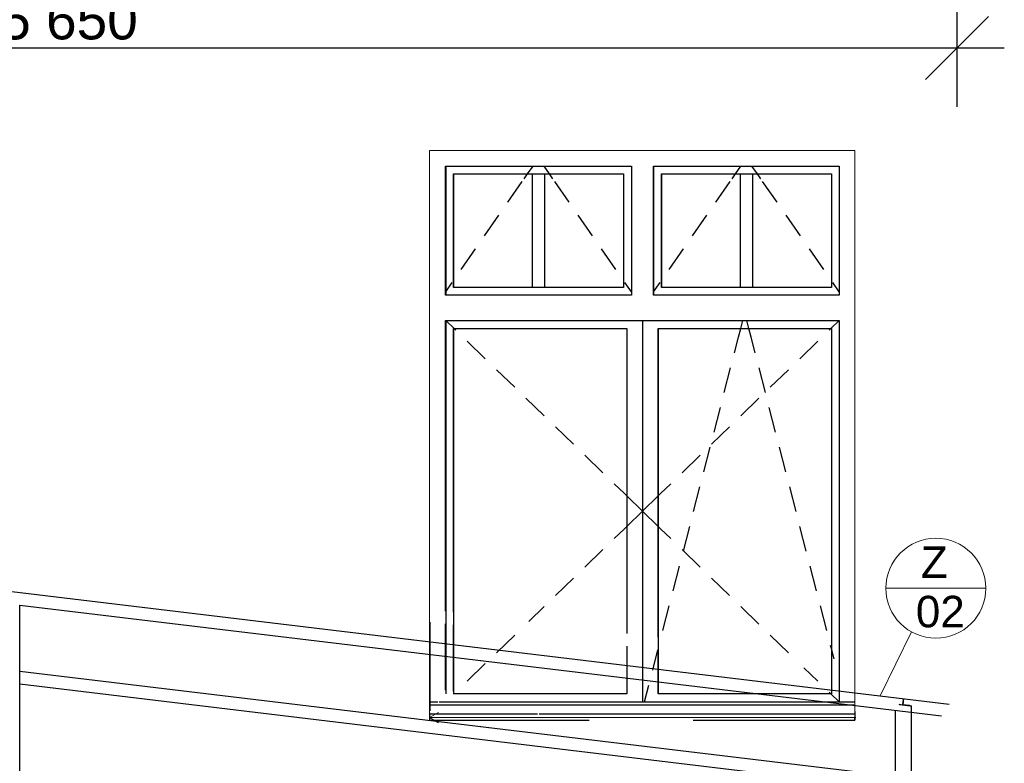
# Model space of a CAD drawing. Header units: millimetres. Extents: x 126830 to 197420, y -10585 to 21156.
# Tile 14 of 100: x 142845 to 145971, y 8719 to 11079. Entities that reach past the tile are written whole.
import ezdxf

# ---------------------------------------------------------------- set-up
doc = ezdxf.new("R2010")
doc.units = ezdxf.units.MM
doc.header["$MEASUREMENT"] = 0
for name, color, linetype in [('Nové_0', 7, 'Continuous'), ('Nové_Konstrukce - nosné', 7, 'Continuous'), ('Nové_Kóty - SP', 7, 'Continuous'), ('Popis', 7, 'Continuous'), ('Popis_CZ', 7, 'Continuous'), ('Situace - terén', 7, 'Continuous')]:
    doc.layers.add(name, color=color, linetype=linetype)
doc.styles.add('GENEROVANÝ_STYL_1', font='txt')
doc.styles.add('GENEROVANÝ_STYL_2', font='txt')
doc.dimstyles.new('GENEROVANÝ_STYL__3', dxfattribs={"dimtxt": 125, "dimasz": 190, "dimexe": 0.18, "dimexo": 300, "dimgap": 0, "dimtad": 1, "dimtih": 1, "dimtoh": 1, "dimdec": 0, "dimzin": 0, "dimdsep": 46, "dimtxsty": 'GENEROVANÝ_STYL_2', "dimblk": 'ARROWHEAD_6', "dimblk1": 'ARROWHEAD_6', "dimblk2": 'ARROWHEAD_6', "dimcen": 0.09, "dimclrd": 1, "dimclre": 1, "dimclrt": 1, "dimazin": 0, "dimtfac": 1, "dimtdec": 4, "dimtmove": 0, "dimatfit": 3, "dimfxl": 1, "dimtolj": 1, "dimtzin": 0, "dimarcsym": 0})

# ---------------------------------------------------------------- blocks, each defined once
blk = doc.blocks.new('Čára_10_1', base_point=(144146.3, 8864.6))
at = {"layer": 'Popis', "color": 7, "linetype": 'Continuous', "lineweight": 13}
for q in [(144175, 8881.1), (145499.9, 8864.6), (144175, 8848)]:
    blk.add_line((144146.3, 8864.6), q, dxfattribs=at)
blk = doc.blocks.new('*D65')
at = {"layer": 'Nové_Kóty - SP', "color": 1, "linetype": 'Continuous', "lineweight": 25}
for p, q in [((140171.4, 10802.4), (140171.4, 11289.9)), ((145821.3, 10802.4), (145821.3, 11289.9)), ((140271.4, 11089.9), (140071.4, 10889.9)), ((145721.3, 10889.9), (145921.3, 11089.9)), ((140021.4, 10989.9), (140171.4, 10989.9)), ((140171.4, 10989.9), (145821.3, 10989.9)), ((145821.3, 10989.9), (145971.3, 10989.9))]:
    blk.add_line(p, q, dxfattribs=at)
at = {"layer": 'Nové_Kóty - SP', "color": 1, "lineweight": 25, "insert": (142782.6, 11014.9), "char_height": 125, "attachment_point": 7, "style": 'GENEROVANÝ_STYL_2'}
blk.add_mtext('\\A1;{\\pql;\\fArial|b0|i0|c0|p38;5\xa0650}', dxfattribs=at)
blk = doc.blocks.new('ARROWHEAD_6')
at = {"color": 0, "linetype": 'Continuous', "lineweight": 0}
for p, q in [((-0.5, -0.5), (0.5, 0.5)), ((0, 0), (-1, 0))]:
    blk.add_line(p, q, dxfattribs=at)

msp = doc.modelspace()

# ---------------------------------------------------------------- linework, layer by layer
at = {"layer": 'Nové_0', "color": 1, "linetype": 'Continuous', "lineweight": 25}
for p, q in [((142819.7, 9264.6), (145796.3, 8907.4)), ((142844.7, 8647.7), (142844.7, 9221.4)), ((142844.7, 9221.4), (145771.3, 8870.1)), ((142844.7, 9011.7), (145771.3, 8660.4)), ((142844.7, 8971.4), (145771.3, 8620.1)), ((145649.6, 8911.7), (145649.2, 8908.4)), ((145649.3, 8908.4), (145649.7, 8911.7)), ((145650, 8914.9), (145649.6, 8911.7)), ((145649.7, 8911.7), (145650.1, 8914.9)), ((145650.3, 8917.7), (145650, 8914.9)), ((145650.1, 8914.9), (145650.4, 8917.7)), ((145650.6, 8920.1), (145650.3, 8917.7)), ((145650.4, 8917.7), (145650.7, 8920.1)), ((145650.8, 8922.1), (145650.6, 8920.1)), ((145650.7, 8920.1), (145650.9, 8922.1)), ((145651, 8923.6), (145650.8, 8922.1)), ((145650.9, 8922.1), (145651.1, 8923.6)), ((145651.1, 8924.5), (145651, 8923.6)), ((145651.2, 8924.8), (145651.1, 8924.5)), ((145651.1, 8923.6), (145651.2, 8924.5)), ((145651.2, 8924.5), (145651.2, 8924.8)), ((145626.2, 8403.4), (145626.2, 8887.5)), ((145636.3, 8906.6), (145638.6, 8906.3)), ((145638.6, 8906.3), (145642.6, 8905.8)), ((145642.6, 8905.8), (145646.8, 8905.3)), ((145646.8, 8905.3), (145651.1, 8904.8)), ((145649.2, 8908.4), (145648.8, 8905.1)), ((145648.9, 8905.1), (145649.3, 8908.4)), ((145651.3, 8904.8), (145648.9, 8905.1)), ((145651.1, 8904.8), (145655.5, 8904.3)), ((145655.6, 8904.3), (145651.3, 8904.8)), ((145655.5, 8904.3), (145659.7, 8903.8)), ((145659.8, 8903.8), (145655.6, 8904.3)), ((145659.7, 8903.8), (145663.6, 8903.3)), ((145663.8, 8903.3), (145659.8, 8903.8)), ((145663.6, 8903.3), (145667.2, 8902.9)), ((145667.3, 8902.9), (145663.8, 8903.3)), ((145667.2, 8902.9), (145670.3, 8902.5)), ((145670.4, 8902.5), (145667.3, 8902.9)), ((145670.3, 8902.5), (145672.8, 8902.2)), ((145672.8, 8902.2), (145670.4, 8902.5)), ((145672.8, 8902.2), (145674.7, 8902)), ((145674.7, 8902), (145675.8, 8901.8)), ((145675.8, 8901.8), (145676.2, 8901.8)), ((145676.2, 8080.8), (145676.2, 8901.8))]:
    msp.add_line(p, q, dxfattribs=at)
at = {"layer": 'Nové_Konstrukce - nosné', "color": 1, "linetype": 'Continuous', "lineweight": 25}
for p, q in [((144197.2, 10204.6), (144197.2, 10614.6)), ((144197.2, 10614.6), (144787.2, 10614.6)), ((144197.3, 10614.6), (144197.3, 10204.6)), ((144457.5, 10589.6), (144474.9, 10614.6)), ((144527.1, 10589.6), (144509.7, 10614.6)), ((144787.2, 10614.6), (144787.2, 10204.6)), ((144857.2, 10204.6), (144857.2, 10614.6)), ((144857.2, 10614.6), (145447.2, 10614.6)), ((144857.3, 10614.6), (144857.3, 10204.6)), ((145117.5, 10589.6), (145134.9, 10614.6)), ((145187.1, 10589.6), (145169.7, 10614.6)), ((145447.2, 10614.6), (145447.2, 10204.6)), ((144222.3, 10229.6), (144222.3, 10589.6)), ((144222.3, 10589.6), (144762.3, 10589.6)), ((144222.3, 10589.6), (144222.3, 10229.6)), ((144446.6, 10573.9), (144457.5, 10589.6)), ((144472.3, 10589.6), (144472.3, 10229.6)), ((144512.3, 10229.6), (144512.3, 10589.6)), ((144538, 10573.9), (144527.1, 10589.6)), ((144762.3, 10589.6), (144762.3, 10229.6)), ((144882.3, 10229.6), (144882.3, 10589.6)), ((144882.3, 10589.6), (145422.3, 10589.6)), ((144882.3, 10589.6), (144882.3, 10229.6)), ((145106.6, 10573.9), (145117.5, 10589.6)), ((145132.3, 10589.6), (145132.3, 10229.6)), ((145172.3, 10229.6), (145172.3, 10589.6)), ((145198, 10573.9), (145187.1, 10589.6)), ((145422.3, 10589.6), (145422.3, 10229.6)), ((144395, 10499.7), (144440.7, 10565.4)), ((144589.6, 10499.7), (144543.9, 10565.4)), ((145055, 10499.7), (145100.7, 10565.4)), ((145249.6, 10499.7), (145203.9, 10565.4)), ((144320.8, 10393), (144366.4, 10458.7)), ((144663.8, 10393), (144618.1, 10458.7)), ((144980.7, 10393), (145026.4, 10458.7)), ((145323.8, 10393), (145278.1, 10458.7)), ((144246.5, 10286.3), (144292.2, 10351.9)), ((144738, 10286.3), (144692.3, 10351.9)), ((144906.5, 10286.3), (144952.2, 10351.9)), ((145398, 10286.3), (145352.3, 10351.9)), ((144197.3, 10215.5), (144218, 10245.2)), ((144762.3, 10229.6), (144222.3, 10229.6)), ((144787.2, 10215.6), (144766.6, 10245.2)), ((144857.3, 10215.5), (144878, 10245.2)), ((145422.3, 10229.6), (144882.3, 10229.6)), ((145447.2, 10215.6), (145426.6, 10245.2)), ((144787.2, 10204.6), (144197.2, 10204.6)), ((145447.2, 10204.6), (144857.2, 10204.6)), ((144197.2, 9201.8), (144197.2, 10124.6)), ((144197.2, 10124.6), (145447.2, 10124.6)), ((144197.3, 10124.6), (144197.3, 9161.5)), ((144198.1, 10124.6), (144223.9, 10099.6)), ((144222.3, 9198.7), (144222.3, 10099.6)), ((144222.3, 10099.6), (144772.3, 10099.6)), ((144222.3, 10099.6), (144222.3, 9158.4)), ((144223.9, 10099.6), (144229.7, 10093.9)), ((144772.3, 10099.6), (144772.3, 9131.6)), ((144822.3, 10124.6), (144822.3, 9085.3)), ((144872.3, 9119.5), (144872.3, 10099.6)), ((144872.3, 10099.6), (145422.3, 10099.6)), ((144872.3, 10099.6), (144872.3, 9119.4)), ((145127.3, 10072.1), (145134.4, 10099.6)), ((145134.4, 10099.6), (145140.8, 10124.6)), ((145160.2, 10099.6), (145153.7, 10124.6)), ((145167.3, 10072.1), (145160.2, 10099.6)), ((145420.7, 10099.6), (145414.8, 10093.9)), ((145446.5, 10124.6), (145420.7, 10099.6)), ((145422.3, 10099.6), (145422.3, 9052.4)), ((145447.2, 10124.6), (145447.2, 9049.4)), ((145114.5, 10022.5), (145127.3, 10072.1)), ((145180.1, 10022.5), (145167.3, 10072.1)), ((144265.6, 10059.1), (144323.1, 10003.4)), ((145378.9, 10059.1), (145321.5, 10003.4)), ((144359, 9968.6), (144416.4, 9912.9)), ((145082, 9896.6), (145102, 9974.1)), ((145212.5, 9896.6), (145192.5, 9974.1)), ((145285.6, 9968.6), (145228.1, 9912.9)), ((144452.3, 9878.1), (144509.8, 9822.4)), ((145192.2, 9878.1), (145134.8, 9822.4)), ((145049.6, 9770.7), (145069.5, 9848.2)), ((145245, 9770.7), (145225, 9848.2)), ((144545.7, 9787.7), (144603.1, 9732)), ((145098.9, 9787.7), (145041.4, 9732)), ((144639, 9697.2), (144696.5, 9641.5)), ((145005.5, 9697.2), (144948.1, 9641.5)), ((145017.1, 9644.8), (145037.1, 9722.3)), ((145277.5, 9644.8), (145257.5, 9722.3)), ((144732.4, 9606.7), (144764.8, 9575.2)), ((144912.2, 9606.7), (144879.7, 9575.2)), ((144764.8, 9575.2), (144772.3, 9568)), ((144772.3, 9568), (144822.3, 9519.6)), ((144872.3, 9568), (144822.3, 9519.6)), ((144879.7, 9575.2), (144872.3, 9568)), ((144984.6, 9519), (145004.6, 9596.4)), ((145309.9, 9519), (145289.9, 9596.4)), ((144772.3, 9471.1), (144822.3, 9519.6)), ((144872.3, 9471.1), (144822.3, 9519.6)), ((144732.4, 9432.4), (144764.8, 9463.9)), ((144764.8, 9463.9), (144772.3, 9471.1)), ((144879.7, 9463.9), (144872.3, 9471.1)), ((144912.2, 9432.4), (144879.7, 9463.9)), ((144952.1, 9393.1), (144972.1, 9470.5)), ((145342.4, 9393.1), (145322.4, 9470.5)), ((144639, 9341.9), (144696.5, 9397.6)), ((145005.5, 9341.9), (144948.1, 9397.6)), ((144919.7, 9267.2), (144939.7, 9344.7)), ((145374.9, 9267.2), (145354.9, 9344.7)), ((144545.7, 9251.5), (144603.1, 9307.1)), ((145098.9, 9251.5), (145041.4, 9307.1)), ((144461.2, 9169.6), (144509.8, 9216.7)), ((144887.2, 9141.3), (144907.2, 9218.8)), ((145192.2, 9161), (145134.8, 9216.7)), ((145407.3, 9141.3), (145387.4, 9218.8)), ((144147.2, 9167.6), (144147.2, 8914.6)), ((144197.2, 8951.8), (144197.2, 9161.5)), ((144197.3, 9161.5), (144197.3, 8939.6)), ((144222.3, 8948.7), (144222.3, 9158.4)), ((144222.3, 9158.4), (144222.3, 8939.2)), ((144359, 9070.5), (144416.4, 9126.2)), ((144872.3, 9119.7), (144872.3, 8939.6)), ((145285.6, 9070.5), (145228.1, 9126.2)), ((144772.3, 9091.3), (144772.3, 8939.6)), ((144822.3, 9085.3), (144822.3, 8914.6)), ((144854.7, 9015.4), (144871.2, 9079.3)), ((144872.3, 8939.6), (144872.3, 9079.2)), ((145422.3, 9083.4), (145419.8, 9092.9)), ((145430.5, 9051.4), (145422.3, 9083.4)), ((145422.3, 9056.4), (145422.3, 8939.6)), ((145447.2, 9050.5), (145447.2, 8914.6)), ((144265.6, 8980), (144323.1, 9035.7)), ((145378.9, 8980), (145334.8, 9022.8)), ((144828.7, 8914.6), (144842.3, 8967)), ((145420.7, 8939.6), (145414.8, 8945.2)), ((144147.2, 8917.6), (144147.2, 8914.6)), ((144147.2, 8914.6), (144147.2, 8904.6)), ((144147.2, 8914.6), (144172, 8914.6)), ((144176.1, 8914.6), (145496.4, 8914.6)), ((144772.3, 8939.6), (144222.3, 8939.6)), ((145422.3, 8939.6), (144872.3, 8939.6)), ((145446.5, 8914.6), (145420.7, 8939.6)), ((144147.2, 8904.6), (144146.5, 8886.2)), ((144147.2, 8904.6), (144586.1, 8904.6)), ((144584.5, 8904.6), (145496.4, 8904.6)), ((145496.4, 8883.8), (145496.2, 8875.9)), ((144146.3, 8879.3), (144146.2, 8875.9)), ((144146.2, 8875.9), (144146.2, 8855.9)), ((144146.2, 8875.9), (144489.1, 8875.9)), ((144146.2, 8855.9), (144653.2, 8855.9)), ((144493.8, 8875.9), (145496.2, 8875.9)), ((144983.7, 8855.9), (145496.2, 8855.9)), ((145496.2, 8875.9), (145496.2, 8855.9)), ((145496.2, 8855.9), (145496.2, 8865.9))]:
    msp.add_line(p, q, dxfattribs=at)
at = {"layer": 'Popis', "color": 7, "linetype": 'Continuous', "lineweight": 13}
for p, q in [((144146.3, 10664.6), (145496.4, 10664.6)), ((144146.4, 10664.6), (144146.4, 8864.6))]:
    msp.add_line(p, q, dxfattribs=at)
at = {"layer": 'Popis', "color": 1, "linetype": 'Continuous', "lineweight": 18}
for p, q in [((145912.4, 9274.9), (145595.3, 9274.9)), ((145576.7, 8933.7), (145676.3, 9136.6))]:
    msp.add_line(p, q, dxfattribs=at)
msp.add_circle((145753.9, 9274.9), 158.6, dxfattribs=at)
at = {"layer": 'Situace - terén', "color": 7, "linetype": 'Continuous', "lineweight": 13}
msp.add_line((145496.4, 8864.6), (145496.4, 10664.6), dxfattribs=at)

# ---------------------------------------------------------------- block references
at = {"layer": 'Popis', "color": 7, "linetype": 'Continuous', "lineweight": 13}
msp.add_blockref('Čára_10_1', (144146.3, 8864.6), dxfattribs=at)

# ---------------------------------------------------------------- texts
at = {"layer": 'Popis_CZ', "color": 154, "linetype": 'Continuous', "lineweight": 13, "insert": (145748.7, 9278.6), "char_height": 100, "attachment_point": 5, "line_spacing_factor": 0.940294, "style": 'GENEROVANÝ_STYL_1'}
msp.add_mtext('\\A1;{\\pqc;\\fArial|b0|i0|c238|p38;Z\\P\\pqc;\\fArial|b0|i0|c238|p38; 0\\fArial|b0|i0|c238|p38;2}', dxfattribs=at)

# ---------------------------------------------------------------- dimensions: what is measured, and where the dimension line sits
at = {"layer": 'Nové_Kóty - SP', "color": 1, "linetype": 'Continuous', "lineweight": 25}
dim = msp.add_linear_dim(base=(145821.3, 10989.9), p1=(140171.4, 12754.9), p2=(145821.3, 11653.1), dimstyle='GENEROVANÝ_STYL__3', dxfattribs=at)
dim.commit()
dim.dimension.update_dxf_attribs({"geometry": '*D65', "text_midpoint": (142997.3, 11077.4), "dimtype": 160})

doc.saveas('drawing.dxf')
